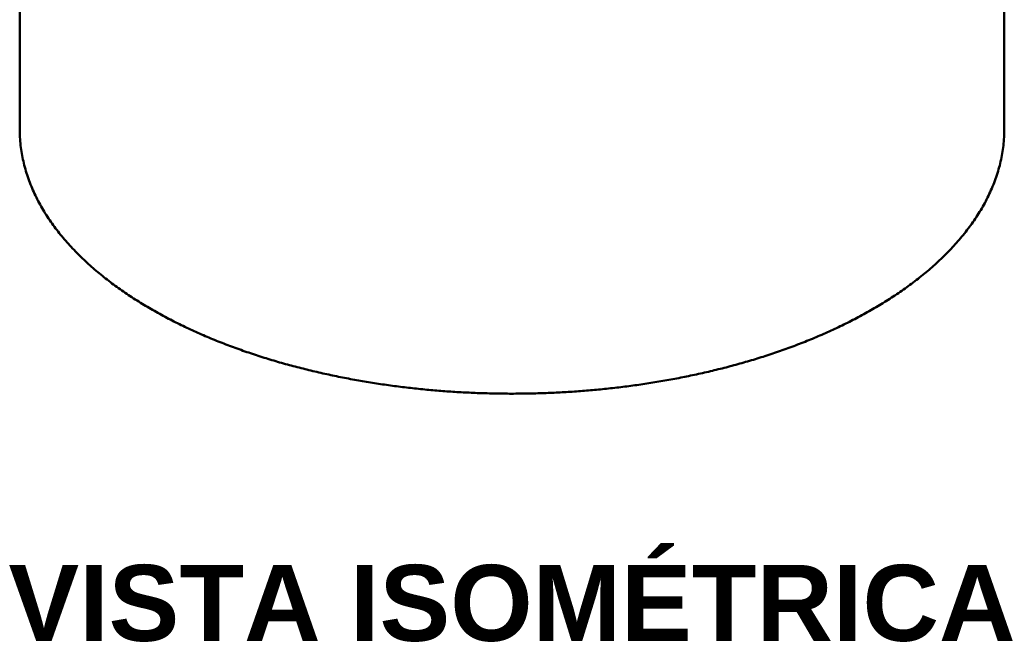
# Model space of a CAD drawing. Header units: millimetres. Extents: x 0 to 841, y 0 to 594.
# Tile 7 of 10: x 718 to 776, y 216 to 253. Entities that reach past the tile are written whole.
import ezdxf
from ezdxf.enums import TextEntityAlignment as Align

# ---------------------------------------------------------------- set-up
doc = ezdxf.new("R2010")
doc.units = ezdxf.units.MM
doc.layers.add('TXT', color=7, linetype='CONTINUOUS', lineweight=25)
doc.layers.add('VIS', color=7, linetype='CONTINUOUS', lineweight=50)
doc.styles.add('STDB', font='LiberationSans-Bold.ttf')

msp = doc.modelspace()

# ---------------------------------------------------------------- linework, layer by layer
at = {"layer": 'VIS'}
for points in [[(717.808, 274.424), (717.808, 246.776)], [(776.192, 274.424), (776.192, 246.776)], [(717.808, 246.776), (717.808, 246.656), (717.811, 246.536), (717.815, 246.416), (717.821, 246.296), (717.829, 246.177), (717.838, 246.057), (717.849, 245.937), (717.862, 245.818), (717.877, 245.699), (717.893, 245.58), (717.911, 245.461), (717.93, 245.343), (717.951, 245.224), (717.974, 245.106), (717.998, 244.989), (718.024, 244.872), (718.051, 244.755), (718.08, 244.638), (718.111, 244.522), (718.143, 244.407), (718.177, 244.291), (718.212, 244.176), (718.249, 244.062), (718.287, 243.948), (718.326, 243.835), (718.367, 243.722), (718.41, 243.61), (718.453, 243.498), (718.499, 243.387), (718.545, 243.276), (718.593, 243.166), (718.642, 243.056), (718.692, 242.947), (718.744, 242.839), (718.797, 242.731), (718.851, 242.624), (718.906, 242.517), (718.963, 242.411), (719.02, 242.306), (719.079, 242.201), (719.139, 242.097), (719.2, 241.994), (719.262, 241.891), (719.325, 241.789), (719.389, 241.687), (719.454, 241.587), (719.521, 241.486), (719.588, 241.387), (719.656, 241.288), (719.725, 241.19), (719.795, 241.092), (719.866, 240.995), (719.938, 240.899), (720.01, 240.804), (720.084, 240.709), (720.158, 240.614), (720.234, 240.521), (720.31, 240.428), (720.386, 240.336), (720.464, 240.244), (720.542, 240.153), (720.621, 240.063), (720.701, 239.973), (720.782, 239.884), (720.863, 239.796), (720.945, 239.708), (721.028, 239.621), (721.111, 239.534), (721.195, 239.448), (721.279, 239.363), (721.365, 239.279), (721.451, 239.195), (721.537, 239.111), (721.624, 239.029), (721.712, 238.946), (721.8, 238.865), (721.888, 238.784), (721.978, 238.704), (722.067, 238.624), (722.158, 238.545), (722.249, 238.466), (722.34, 238.388), (722.432, 238.311), (722.524, 238.234), (722.617, 238.158), (722.71, 238.083), (722.804, 238.008), (722.898, 237.933), (722.993, 237.859), (723.088, 237.786), (723.183, 237.713), (723.279, 237.641), (723.376, 237.569), (723.472, 237.498), (723.57, 237.428), (723.667, 237.357), (723.765, 237.288), (723.863, 237.219), (723.962, 237.151), (724.061, 237.083), (724.16, 237.015), (724.26, 236.948), (724.36, 236.882), (724.46, 236.816), (724.561, 236.751), (724.662, 236.686), (724.764, 236.622), (724.865, 236.558), (724.967, 236.494), (725.07, 236.432), (725.172, 236.369), (725.275, 236.307), (725.378, 236.246), (725.482, 236.185), (725.585, 236.125), (725.689, 236.065), (725.794, 236.005), (725.898, 235.946), (726.003, 235.888), (726.108, 235.829), (726.213, 235.772), (726.319, 235.715), (726.425, 235.658), (726.531, 235.602), (726.637, 235.546), (726.744, 235.49), (726.851, 235.435), (726.957, 235.381), (727.065, 235.327), (727.172, 235.273), (727.28, 235.22), (727.388, 235.167), (727.496, 235.115), (727.604, 235.063), (727.712, 235.011), (727.821, 234.96), (727.93, 234.91), (728.039, 234.859), (728.148, 234.81), (728.258, 234.76), (728.367, 234.711), (728.477, 234.662), (728.587, 234.614), (728.697, 234.566), (728.807, 234.519), (728.918, 234.472), (729.028, 234.425), (729.139, 234.379), (729.25, 234.333), (729.361, 234.288), (729.473, 234.243), (729.584, 234.198), (729.696, 234.154), (729.807, 234.11), (729.919, 234.066), (730.031, 234.023), (730.143, 233.98), (730.256, 233.938), (730.368, 233.896), (730.481, 233.854), (730.594, 233.813), (730.706, 233.772), (730.819, 233.731), (730.933, 233.691), (731.046, 233.651), (731.159, 233.611), (731.273, 233.572), (731.386, 233.533), (731.5, 233.495), (731.614, 233.457), (731.728, 233.419), (731.842, 233.382), (731.956, 233.345), (732.07, 233.308), (732.185, 233.272), (732.299, 233.236), (732.414, 233.2), (732.529, 233.164), (732.644, 233.129), (732.759, 233.095), (732.874, 233.06), (732.989, 233.026), (733.104, 232.993), (733.219, 232.959), (733.335, 232.926), (733.45, 232.894), (733.566, 232.861), (733.682, 232.829), (733.797, 232.798), (733.913, 232.766), (734.029, 232.735), (734.145, 232.704), (734.262, 232.674), (734.378, 232.644), (734.494, 232.614), (734.611, 232.585), (734.727, 232.556), (734.844, 232.527), (734.96, 232.498), (735.077, 232.47), (735.194, 232.442), (735.311, 232.415), (735.427, 232.387), (735.544, 232.36), (735.662, 232.334), (735.779, 232.307), (735.896, 232.281), (736.013, 232.256), (736.131, 232.23), (736.248, 232.205), (736.365, 232.18), (736.483, 232.156), (736.601, 232.131), (736.718, 232.108), (736.836, 232.084), (736.954, 232.061), (737.072, 232.038), (737.189, 232.015), (737.307, 231.992), (737.425, 231.97), (737.543, 231.948), (737.662, 231.927), (737.78, 231.905), (737.898, 231.885), (738.016, 231.864), (738.135, 231.843), (738.253, 231.823), (738.371, 231.803), (738.49, 231.784), (738.608, 231.765), (738.727, 231.746), (738.845, 231.727), (738.964, 231.709), (739.083, 231.691), (739.202, 231.673), (739.32, 231.655), (739.439, 231.638), (739.558, 231.621), (739.677, 231.604), (739.796, 231.588), (739.915, 231.572), (740.034, 231.556), (740.153, 231.54), (740.272, 231.525), (740.391, 231.51), (740.51, 231.495), (740.629, 231.481), (740.749, 231.467), (740.868, 231.453), (740.987, 231.439), (741.107, 231.426), (741.226, 231.413), (741.345, 231.4), (741.465, 231.388), (741.584, 231.375), (741.704, 231.363), (741.823, 231.352), (741.943, 231.34), (742.062, 231.329), (742.182, 231.318), (742.301, 231.308), (742.421, 231.297), (742.541, 231.287), (742.66, 231.277), (742.78, 231.268), (742.9, 231.259), (743.019, 231.25), (743.139, 231.241), (743.259, 231.232), (743.379, 231.224), (743.499, 231.216), (743.618, 231.209), (743.738, 231.201), (743.858, 231.194), (743.978, 231.187), (744.098, 231.181), (744.218, 231.175), (744.338, 231.168), (744.458, 231.163), (744.577, 231.157), (744.697, 231.152), (744.817, 231.147), (744.937, 231.142), (745.057, 231.138), (745.177, 231.134), (745.297, 231.13), (745.417, 231.126), (745.537, 231.123), (745.657, 231.12), (745.777, 231.117), (745.897, 231.114), (746.018, 231.112), (746.138, 231.11), (746.258, 231.108), (746.378, 231.107), (746.498, 231.106), (746.618, 231.105), (746.738, 231.104), (746.858, 231.103), (746.978, 231.103), (747.098, 231.103), (747.218, 231.104), (747.338, 231.104), (747.458, 231.105), (747.578, 231.106), (747.698, 231.108), (747.818, 231.109), (747.938, 231.111), (748.059, 231.113), (748.179, 231.116), (748.299, 231.119), (748.419, 231.122), (748.539, 231.125), (748.659, 231.128), (748.779, 231.132), (748.899, 231.136), (749.019, 231.141), (749.139, 231.145), (749.259, 231.15), (749.379, 231.155), (749.499, 231.161), (749.618, 231.166), (749.738, 231.172), (749.858, 231.178), (749.978, 231.185), (750.098, 231.192), (750.218, 231.199), (750.338, 231.206), (750.458, 231.214), (750.577, 231.221), (750.697, 231.229), (750.817, 231.238), (750.937, 231.246), (751.056, 231.255), (751.176, 231.264), (751.296, 231.274), (751.416, 231.284), (751.535, 231.293), (751.655, 231.304), (751.774, 231.314), (751.894, 231.325), (752.014, 231.336), (752.133, 231.347), (752.253, 231.359), (752.372, 231.371), (752.492, 231.383), (752.611, 231.395), (752.73, 231.408), (752.85, 231.421), (752.969, 231.434), (753.088, 231.448), (753.208, 231.462), (753.327, 231.476), (753.446, 231.49), (753.565, 231.505), (753.684, 231.52), (753.803, 231.535), (753.923, 231.55), (754.042, 231.566), (754.161, 231.582), (754.28, 231.598), (754.398, 231.615), (754.517, 231.632), (754.636, 231.649), (754.755, 231.666), (754.874, 231.684), (754.992, 231.702), (755.111, 231.72), (755.23, 231.739), (755.348, 231.758), (755.467, 231.777), (755.585, 231.796), (755.704, 231.816), (755.822, 231.836), (755.94, 231.856), (756.059, 231.877), (756.177, 231.898), (756.295, 231.919), (756.413, 231.94), (756.531, 231.962), (756.649, 231.984), (756.767, 232.007), (756.885, 232.029), (757.003, 232.052), (757.121, 232.075), (757.239, 232.099), (757.356, 232.123), (757.474, 232.147), (757.592, 232.171), (757.709, 232.196), (757.826, 232.221), (757.944, 232.246), (758.061, 232.272), (758.178, 232.298), (758.296, 232.324), (758.413, 232.351), (758.53, 232.377), (758.647, 232.405), (758.763, 232.432), (758.88, 232.46), (758.997, 232.488), (759.114, 232.516), (759.23, 232.545), (759.347, 232.574), (759.463, 232.603), (759.58, 232.633), (759.696, 232.663), (759.812, 232.693), (759.928, 232.724), (760.044, 232.755), (760.16, 232.786), (760.276, 232.818), (760.392, 232.85), (760.507, 232.882), (760.623, 232.914), (760.738, 232.947), (760.854, 232.981), (760.969, 233.014), (761.084, 233.048), (761.199, 233.082), (761.314, 233.117), (761.429, 233.152), (761.544, 233.187), (761.659, 233.222), (761.773, 233.258), (761.888, 233.295), (762.002, 233.331), (762.116, 233.368), (762.23, 233.405), (762.344, 233.443), (762.458, 233.481), (762.572, 233.519), (762.686, 233.558), (762.799, 233.597), (762.913, 233.636), (763.026, 233.676), (763.139, 233.716), (763.252, 233.757), (763.365, 233.798), (763.478, 233.839), (763.591, 233.88), (763.703, 233.922), (763.815, 233.965), (763.928, 234.007), (764.04, 234.05), (764.152, 234.094), (764.263, 234.137), (764.375, 234.182), (764.487, 234.226), (764.598, 234.271), (764.709, 234.316), (764.82, 234.362), (764.931, 234.408), (765.042, 234.455), (765.152, 234.502), (765.263, 234.549), (765.373, 234.597), (765.483, 234.645), (765.593, 234.693), (765.702, 234.742), (765.812, 234.791), (765.921, 234.841), (766.03, 234.891), (766.139, 234.942), (766.248, 234.993), (766.356, 235.044), (766.465, 235.096), (766.573, 235.148), (766.681, 235.201), (766.788, 235.254), (766.896, 235.307), (767.003, 235.361), (767.11, 235.415), (767.217, 235.47), (767.324, 235.525), (767.43, 235.581), (767.536, 235.637), (767.642, 235.694)], [(767.642, 235.694), (767.748, 235.751), (767.854, 235.809), (767.959, 235.867), (768.065, 235.925), (768.17, 235.984), (768.274, 236.044), (768.379, 236.104), (768.483, 236.164), (768.587, 236.225), (768.69, 236.287), (768.794, 236.349), (768.897, 236.411), (768.999, 236.474), (769.102, 236.537), (769.204, 236.601), (769.306, 236.665), (769.407, 236.73), (769.508, 236.796), (769.609, 236.862), (769.709, 236.928), (769.81, 236.995), (769.909, 237.062), (770.009, 237.13), (770.108, 237.199), (770.206, 237.268), (770.305, 237.337), (770.403, 237.407), (770.5, 237.478), (770.597, 237.549), (770.694, 237.621), (770.79, 237.693), (770.886, 237.766), (770.982, 237.84), (771.077, 237.914), (771.171, 237.988), (771.266, 238.063), (771.359, 238.139), (771.452, 238.215), (771.545, 238.292), (771.637, 238.369), (771.729, 238.447), (771.82, 238.526), (771.911, 238.605), (772.001, 238.685), (772.091, 238.765), (772.18, 238.846), (772.269, 238.928), (772.357, 239.01), (772.444, 239.093), (772.531, 239.177), (772.617, 239.261), (772.703, 239.345), (772.788, 239.431), (772.872, 239.517), (772.956, 239.603), (773.039, 239.69), (773.121, 239.778), (773.203, 239.867), (773.284, 239.956), (773.364, 240.046), (773.443, 240.136), (773.522, 240.228), (773.6, 240.319), (773.677, 240.412), (773.753, 240.505), (773.829, 240.599), (773.904, 240.693), (773.978, 240.788), (774.051, 240.884), (774.123, 240.98), (774.194, 241.077), (774.265, 241.175), (774.334, 241.274), (774.402, 241.373), (774.47, 241.472), (774.536, 241.573), (774.602, 241.674), (774.666, 241.775), (774.73, 241.878), (774.792, 241.981), (774.854, 242.084), (774.914, 242.189), (774.973, 242.294), (775.031, 242.399), (775.088, 242.505), (775.143, 242.612), (775.198, 242.72), (775.251, 242.828), (775.303, 242.936), (775.353, 243.046), (775.403, 243.156), (775.451, 243.266), (775.497, 243.377), (775.543, 243.488), (775.587, 243.601), (775.629, 243.713), (775.671, 243.826), (775.71, 243.94), (775.749, 244.054), (775.786, 244.169), (775.821, 244.284), (775.855, 244.4), (775.887, 244.516), (775.918, 244.632), (775.947, 244.749), (775.975, 244.866), (776.001, 244.984), (776.025, 245.102), (776.048, 245.22), (776.069, 245.338), (776.089, 245.457), (776.107, 245.576), (776.123, 245.696), (776.137, 245.815), (776.15, 245.935), (776.161, 246.055), (776.171, 246.175), (776.179, 246.295), (776.185, 246.415), (776.189, 246.536), (776.192, 246.656), (776.192, 246.776)]]:
    msp.add_lwpolyline(points, dxfattribs=at)

# ---------------------------------------------------------------- texts
at = {"layer": 'TXT', "style": 'STDB'}
msp.add_text('VISTA ISOMÉTRICA', height=4.5, dxfattribs=at).set_placement((747, 215.103), align=Align.BOTTOM_CENTER)

doc.saveas('drawing.dxf')
